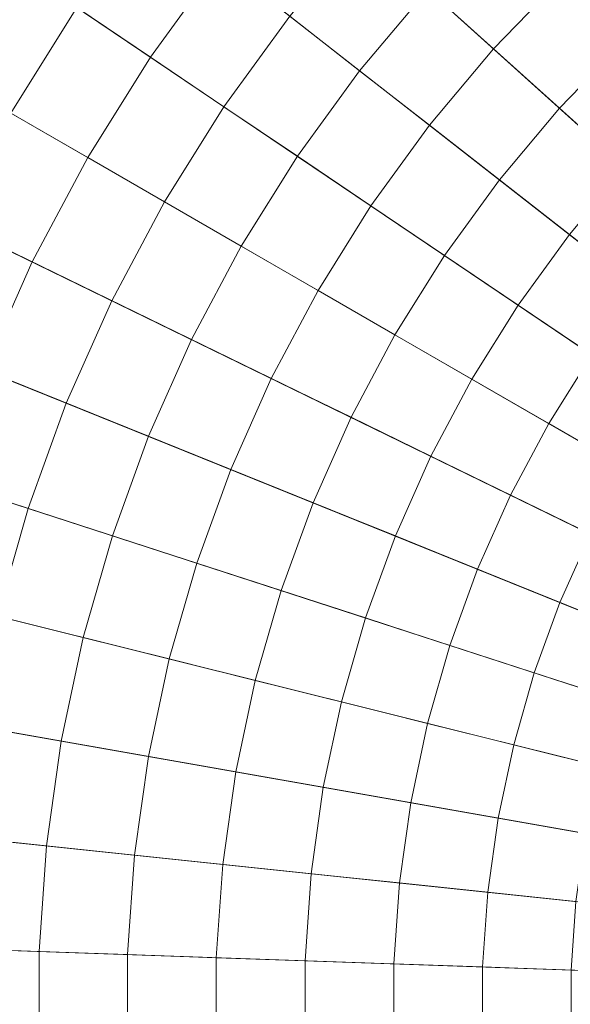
# Model space of a CAD drawing. Header units: centimetres. Extents: x -6.39 to 0.8, y 3.58 to 10.78.
# Tile 253 of 256: x -3.3 to -3.12, y 7.18 to 7.5. Entities that reach past the tile are written whole.
import ezdxf

# ---------------------------------------------------------------- set-up
doc = ezdxf.new("R2010")
doc.units = ezdxf.units.CM
doc.header["$LTSCALE"] = 2.54
doc.layers.add('Lucido design-1', color=7, linetype='Continuous')

# ---------------------------------------------------------------- blocks, each defined once
blk = doc.blocks.new('Gruppo-1')
at = {"color": 142, "linetype": 'Continuous', "lineweight": 9}
for points in [[(-3.48923, 7.89804, -14.60843), (-3.53768, 7.84785, -14.60843), (-2.79496, 7.1791, -14.60843), (-3.48923, 7.89804, -14.60843)], [(-2.79496, 7.1791, -13.70118), (-3.53768, 7.84785, -13.70118), (-3.48923, 7.89804, -13.70118), (-2.79496, 7.1791, -13.70118)], [(-3.53768, 7.84785, -14.60843), (-3.58253, 7.79442, -14.60843), (-2.79496, 7.1791, -14.60843), (-3.53768, 7.84785, -14.60843)], [(-2.79496, 7.1791, -13.70118), (-3.58253, 7.79442, -13.70118), (-3.53768, 7.84785, -13.70118), (-2.79496, 7.1791, -13.70118)], [(-3.58253, 7.79442, -14.60843), (-3.62353, 7.73798, -14.60843), (-2.79496, 7.1791, -14.60843), (-3.58253, 7.79442, -14.60843)], [(-2.79496, 7.1791, -13.70118), (-3.62353, 7.73798, -13.70118), (-3.58253, 7.79442, -13.70118), (-2.79496, 7.1791, -13.70118)], [(-3.62353, 7.73798, -14.60843), (-3.6605, 7.67882, -14.60843), (-2.79496, 7.1791, -14.60843), (-3.62353, 7.73798, -14.60843)], [(-2.79496, 7.1791, -13.70118), (-3.6605, 7.67882, -13.70118), (-3.62353, 7.73798, -13.70118), (-2.79496, 7.1791, -13.70118)], [(-3.6605, 7.67882, -14.60843), (-3.69325, 7.61723, -14.60843), (-2.79496, 7.1791, -14.60843), (-3.6605, 7.67882, -14.60843)], [(-2.79496, 7.1791, -13.70118), (-3.69325, 7.61723, -13.70118), (-3.6605, 7.67882, -13.70118), (-2.79496, 7.1791, -13.70118)], [(-3.69325, 7.61723, -14.60843), (-3.72162, 7.5535, -14.60843), (-2.79496, 7.1791, -14.60843), (-3.69325, 7.61723, -14.60843)], [(-2.79496, 7.1791, -13.70118), (-3.72162, 7.5535, -13.70118), (-3.69325, 7.61723, -13.70118), (-2.79496, 7.1791, -13.70118)], [(-3.72162, 7.5535, -14.60843), (-3.74548, 7.48794, -14.60843), (-2.79496, 7.1791, -14.60843), (-3.72162, 7.5535, -14.60843)], [(-2.79496, 7.1791, -13.70118), (-3.74548, 7.48794, -13.70118), (-3.72162, 7.5535, -13.70118), (-2.79496, 7.1791, -13.70118)], [(-3.74548, 7.48794, -14.60843), (-3.76471, 7.42089, -14.60843), (-2.79496, 7.1791, -14.60843), (-3.74548, 7.48794, -14.60843)], [(-2.79496, 7.1791, -13.70118), (-3.76471, 7.42089, -13.70118), (-3.74548, 7.48794, -13.70118), (-2.79496, 7.1791, -13.70118)], [(-3.76471, 7.42089, -14.60843), (-3.77921, 7.35265, -14.60843), (-2.79496, 7.1791, -14.60843), (-3.76471, 7.42089, -14.60843)], [(-2.79496, 7.1791, -13.70118), (-3.77921, 7.35265, -13.70118), (-3.76471, 7.42089, -13.70118), (-2.79496, 7.1791, -13.70118)], [(-3.77921, 7.35265, -14.60843), (-3.78892, 7.28357, -14.60843), (-2.79496, 7.1791, -14.60843), (-3.77921, 7.35265, -14.60843)], [(-2.79496, 7.1791, -13.70118), (-3.78892, 7.28357, -13.70118), (-3.77921, 7.35265, -13.70118), (-2.79496, 7.1791, -13.70118)], [(-3.78892, 7.28357, -14.60843), (-3.79379, 7.21398, -14.60843), (-2.79496, 7.1791, -14.60843), (-3.78892, 7.28357, -14.60843)], [(-2.79496, 7.1791, -13.70118), (-3.79379, 7.21398, -13.70118), (-3.78892, 7.28357, -13.70118), (-2.79496, 7.1791, -13.70118)], [(-3.79379, 7.21398, -14.60843), (-3.79379, 7.14422, -14.60843), (-2.79496, 7.1791, -14.60843), (-3.79379, 7.21398, -14.60843)], [(-2.79496, 7.1791, -13.70118), (-3.79379, 7.14422, -13.70118), (-3.79379, 7.21398, -13.70118), (-2.79496, 7.1791, -13.70118)]]:
    blk.add_polyline3d(points, dxfattribs=at)
for points in [[(-3.04599, 10.76896, -13.70234), (-3.29579, 10.74271, -13.70234), (-2.79526, 7.18124, -13.70234), (-2.79511, 7.18126, -13.70234)], [(-3.29579, 10.74271, -13.70234), (-3.54316, 10.69909, -13.70234), (-2.79541, 7.18122, -13.70234), (-2.79526, 7.18124, -13.70234)], [(-3.54316, 10.69909, -13.70234), (-3.78688, 10.63832, -13.70234), (-2.79556, 7.18118, -13.70234), (-2.79541, 7.18122, -13.70234)], [(-3.78688, 10.63832, -13.70234), (-4.02576, 10.5607, -13.70234), (-2.7957, 7.18113, -13.70234), (-2.79556, 7.18118, -13.70234)], [(-4.02576, 10.5607, -13.70234), (-4.25865, 10.46661, -13.70234), (-2.79584, 7.18108, -13.70234), (-2.7957, 7.18113, -13.70234)], [(-4.25865, 10.46661, -13.70234), (-4.48441, 10.3565, -13.70234), (-2.79597, 7.18101, -13.70234), (-2.79584, 7.18108, -13.70234)], [(-4.48441, 10.3565, -13.70234), (-4.70194, 10.23091, -13.70234), (-2.79611, 7.18094, -13.70234), (-2.79597, 7.18101, -13.70234)], [(-4.70194, 10.23091, -13.70234), (-4.91018, 10.09045, -13.70234), (-2.79623, 7.18085, -13.70234), (-2.79611, 7.18094, -13.70234)], [(-4.91018, 10.09045, -13.70234), (-5.10811, 9.93581, -13.70234), (-2.79635, 7.18076, -13.70234), (-2.79623, 7.18085, -13.70234)], [(-5.10811, 9.93581, -13.70234), (-5.29478, 9.76774, -13.70234), (-2.79646, 7.18066, -13.70234), (-2.79635, 7.18076, -13.70234)], [(-5.29478, 9.76774, -13.70234), (-5.46926, 9.58705, -13.70234), (-2.79657, 7.18055, -13.70234), (-2.79646, 7.18066, -13.70234)], [(-5.46926, 9.58705, -13.70234), (-5.63072, 9.39464, -13.70234), (-2.79666, 7.18043, -13.70234), (-2.79657, 7.18055, -13.70234)], [(-5.63072, 9.39464, -13.70234), (-5.77836, 9.19143, -13.70234), (-2.79675, 7.18031, -13.70234), (-2.79666, 7.18043, -13.70234)], [(-5.77836, 9.19143, -13.70234), (-5.91146, 8.97841, -13.70234), (-2.79683, 7.18018, -13.70234), (-2.79675, 7.18031, -13.70234)], [(-5.91146, 8.97841, -13.70234), (-6.02938, 8.75664, -13.70234), (-2.7969, 7.18005, -13.70234), (-2.79683, 7.18018, -13.70234)], [(-6.02938, 8.75664, -13.70234), (-6.13155, 8.52717, -13.70234), (-2.79696, 7.17991, -13.70234), (-2.7969, 7.18005, -13.70234)], [(-6.13155, 8.52717, -13.70234), (-6.21746, 8.29114, -13.70234), (-2.79702, 7.17977, -13.70234), (-2.79696, 7.17991, -13.70234)], [(-6.21746, 8.29114, -13.70234), (-6.28669, 8.04969, -13.70234), (-2.79706, 7.17962, -13.70234), (-2.79702, 7.17977, -13.70234)], [(-6.28669, 8.04969, -13.70234), (-6.33891, 7.804, -13.70234), (-2.79709, 7.17948, -13.70234), (-2.79706, 7.17962, -13.70234)], [(-6.33891, 7.804, -13.70234), (-6.37387, 7.55526, -13.70234), (-2.79711, 7.17933, -13.70234), (-2.79709, 7.17948, -13.70234)], [(-6.37387, 7.55526, -13.70234), (-6.39139, 7.30469, -13.70234), (-2.79712, 7.17918, -13.70234), (-2.79711, 7.17933, -13.70234)], [(-3.23281, 7.52119, -12.62129), (-3.2556, 7.48981, -12.62129), (-3.2797, 7.50606, -12.62383), (-3.25571, 7.53908, -12.62383)], [(-3.12033, 7.51604, -12.61426), (-3.14304, 7.49252, -12.61426), (-3.16466, 7.51198, -12.6165), (-3.14054, 7.53696, -12.6165)], [(-3.07733, 7.51562, -12.61211), (-3.10012, 7.4951, -12.61211), (-3.12033, 7.51604, -12.61426), (-3.09604, 7.53791, -12.61426)], [(-3.16466, 7.51198, -12.6165), (-3.18698, 7.48538, -12.6165), (-3.2099, 7.50329, -12.61884), (-3.18627, 7.53144, -12.61884)], [(-3.2797, 7.50606, -12.62383), (-3.30133, 7.47145, -12.62383), (-3.32649, 7.48598, -12.62648), (-3.30379, 7.52231, -12.62648)], [(-3.2099, 7.50329, -12.61884), (-3.2315, 7.47355, -12.61884), (-3.2556, 7.48981, -12.62129), (-3.23281, 7.52119, -12.62129)], [(-3.10012, 7.4951, -12.61211), (-3.12142, 7.47305, -12.61211), (-3.14304, 7.49252, -12.61426), (-3.12033, 7.51604, -12.61426)], [(-3.14304, 7.49252, -12.61426), (-3.16406, 7.46747, -12.61426), (-3.18698, 7.48538, -12.6165), (-3.16466, 7.51198, -12.6165)], [(-3.2556, 7.48981, -12.62129), (-3.27616, 7.45692, -12.62129), (-3.30133, 7.47145, -12.62383), (-3.2797, 7.50606, -12.62383)], [(-3.18698, 7.48538, -12.6165), (-3.20739, 7.45729, -12.6165), (-3.2315, 7.47355, -12.61884), (-3.2099, 7.50329, -12.61884)], [(-3.0799, 7.47417, -12.61007), (-3.09979, 7.45357, -12.61007), (-3.12142, 7.47305, -12.61211), (-3.10012, 7.4951, -12.61211)], [(-3.2315, 7.47355, -12.61884), (-3.25098, 7.44238, -12.61884), (-3.27616, 7.45692, -12.62129), (-3.2556, 7.48981, -12.62129)], [(-3.12142, 7.47305, -12.61211), (-3.14113, 7.44956, -12.61211), (-3.16406, 7.46747, -12.61426), (-3.14304, 7.49252, -12.61426)], [(-3.16406, 7.46747, -12.61426), (-3.18327, 7.44102, -12.61426), (-3.20739, 7.45729, -12.6165), (-3.18698, 7.48538, -12.6165)], [(-3.20739, 7.45729, -12.6165), (-3.22579, 7.42784, -12.6165), (-3.25098, 7.44238, -12.61884), (-3.2315, 7.47355, -12.61884)], [(-3.27616, 7.45692, -12.62129), (-3.29436, 7.42268, -12.62129), (-3.32049, 7.43542, -12.62383), (-3.30133, 7.47145, -12.62383)], [(-3.09979, 7.45357, -12.61007), (-3.11819, 7.43164, -12.61007), (-3.14113, 7.44956, -12.61211), (-3.12142, 7.47305, -12.61211)], [(-3.14113, 7.44956, -12.61211), (-3.15915, 7.42475, -12.61211), (-3.18327, 7.44102, -12.61426), (-3.16406, 7.46747, -12.61426)], [(-3.25098, 7.44238, -12.61884), (-3.26823, 7.40993, -12.61884), (-3.29436, 7.42268, -12.62129), (-3.27616, 7.45692, -12.62129)], [(-3.18327, 7.44102, -12.61426), (-3.2006, 7.4133, -12.61426), (-3.22579, 7.42784, -12.6165), (-3.20739, 7.45729, -12.6165)], [(-3.07816, 7.43409, -12.60813), (-3.09525, 7.41372, -12.60813), (-3.11819, 7.43164, -12.61007), (-3.09979, 7.45357, -12.61007)], [(-3.11819, 7.43164, -12.61007), (-3.13502, 7.40848, -12.61007), (-3.15915, 7.42475, -12.61211), (-3.14113, 7.44956, -12.61211)], [(-3.22579, 7.42784, -12.6165), (-3.24209, 7.39718, -12.6165), (-3.26823, 7.40993, -12.61884), (-3.25098, 7.44238, -12.61884)], [(-3.15915, 7.42475, -12.61211), (-3.1754, 7.39875, -12.61211), (-3.2006, 7.4133, -12.61426), (-3.18327, 7.44102, -12.61426)], [(-3.29436, 7.42268, -12.62129), (-3.31014, 7.38725, -12.62129), (-3.33709, 7.39814, -12.62383), (-3.32049, 7.43542, -12.62383)], [(-3.09525, 7.41372, -12.60813), (-3.11089, 7.3922, -12.60813), (-3.13502, 7.40848, -12.61007), (-3.11819, 7.43164, -12.61007)], [(-3.2006, 7.4133, -12.61426), (-3.21595, 7.38443, -12.61426), (-3.24209, 7.39718, -12.6165), (-3.22579, 7.42784, -12.6165)], [(-3.26823, 7.40993, -12.61884), (-3.28318, 7.37636, -12.61884), (-3.31014, 7.38725, -12.62129), (-3.29436, 7.42268, -12.62129)], [(-3.13502, 7.40848, -12.61007), (-3.1502, 7.3842, -12.61007), (-3.1754, 7.39875, -12.61211), (-3.15915, 7.42475, -12.61211)], [(-3.1754, 7.39875, -12.61211), (-3.1898, 7.37168, -12.61211), (-3.21595, 7.38443, -12.61426), (-3.2006, 7.4133, -12.61426)], [(-3.24209, 7.39718, -12.6165), (-3.25622, 7.36546, -12.6165), (-3.28318, 7.37636, -12.61884), (-3.26823, 7.40993, -12.61884)], [(-3.11089, 7.3922, -12.60813), (-3.12498, 7.36964, -12.60813), (-3.1502, 7.3842, -12.61007), (-3.13502, 7.40848, -12.61007)], [(-3.21595, 7.38443, -12.61426), (-3.22925, 7.35456, -12.61426), (-3.25622, 7.36546, -12.6165), (-3.24209, 7.39718, -12.6165)], [(-3.1502, 7.3842, -12.61007), (-3.16364, 7.35892, -12.61007), (-3.1898, 7.37168, -12.61211), (-3.1754, 7.39875, -12.61211)], [(-3.08675, 7.37592, -12.60629), (-3.09977, 7.35508, -12.60629), (-3.12498, 7.36964, -12.60813), (-3.11089, 7.3922, -12.60813)], [(-3.28318, 7.37636, -12.61884), (-3.29575, 7.34182, -12.61884), (-3.3234, 7.3508, -12.62129), (-3.31014, 7.38725, -12.62129)], [(-3.1898, 7.37168, -12.61211), (-3.20227, 7.34366, -12.61211), (-3.22925, 7.35456, -12.61426), (-3.21595, 7.38443, -12.61426)], [(-3.12498, 7.36964, -12.60813), (-3.13747, 7.34616, -12.60813), (-3.16364, 7.35892, -12.61007), (-3.1502, 7.3842, -12.61007)], [(-3.25622, 7.36546, -12.6165), (-3.26809, 7.33283, -12.6165), (-3.29575, 7.34182, -12.61884), (-3.28318, 7.37636, -12.61884)], [(-3.16364, 7.35892, -12.61007), (-3.17528, 7.33276, -12.61007), (-3.20227, 7.34366, -12.61211), (-3.1898, 7.37168, -12.61211)], [(-3.09977, 7.35508, -12.60629), (-3.1113, 7.33339, -12.60629), (-3.13747, 7.34616, -12.60813), (-3.12498, 7.36964, -12.60813)], [(-3.22925, 7.35456, -12.61426), (-3.24043, 7.32384, -12.61426), (-3.26809, 7.33283, -12.6165), (-3.25622, 7.36546, -12.6165)], [(-3.13747, 7.34616, -12.60813), (-3.14829, 7.32186, -12.60813), (-3.17528, 7.33276, -12.61007), (-3.16364, 7.35892, -12.61007)], [(-3.20227, 7.34366, -12.61211), (-3.21275, 7.31485, -12.61211), (-3.24043, 7.32384, -12.61426), (-3.22925, 7.35456, -12.61426)], [(-3.29575, 7.34182, -12.61884), (-3.30588, 7.30649, -12.61884), (-3.33409, 7.31352, -12.62129), (-3.3234, 7.3508, -12.62129)], [(-3.1113, 7.33339, -12.60629), (-3.12129, 7.31095, -12.60629), (-3.14829, 7.32186, -12.60813), (-3.13747, 7.34616, -12.60813)], [(-3.26809, 7.33283, -12.6165), (-3.27766, 7.29945, -12.6165), (-3.30588, 7.30649, -12.61884), (-3.29575, 7.34182, -12.61884)], [(-3.17528, 7.33276, -12.61007), (-3.18507, 7.30586, -12.61007), (-3.21275, 7.31485, -12.61211), (-3.20227, 7.34366, -12.61211)], [(-3.24043, 7.32384, -12.61426), (-3.24944, 7.29242, -12.61426), (-3.27766, 7.29945, -12.6165), (-3.26809, 7.33283, -12.6165)], [(-3.14829, 7.32186, -12.60813), (-3.15739, 7.29686, -12.60813), (-3.18507, 7.30586, -12.61007), (-3.17528, 7.33276, -12.61007)], [(-3.08512, 7.32062, -12.60456), (-3.09429, 7.30004, -12.60456), (-3.12129, 7.31095, -12.60629), (-3.1113, 7.33339, -12.60629)], [(-3.21275, 7.31485, -12.61211), (-3.22121, 7.28538, -12.61211), (-3.24944, 7.29242, -12.61426), (-3.24043, 7.32384, -12.61426)], [(-3.12129, 7.31095, -12.60629), (-3.1297, 7.28786, -12.60629), (-3.15739, 7.29686, -12.60813), (-3.14829, 7.32186, -12.60813)], [(-3.18507, 7.30586, -12.61007), (-3.19297, 7.27834, -12.61007), (-3.22121, 7.28538, -12.61211), (-3.21275, 7.31485, -12.61211)], [(-3.09429, 7.30004, -12.60456), (-3.102, 7.27886, -12.60456), (-3.1297, 7.28786, -12.60629), (-3.12129, 7.31095, -12.60629)], [(-3.27766, 7.29945, -12.6165), (-3.28488, 7.26549, -12.6165), (-3.31352, 7.27054, -12.61884), (-3.30588, 7.30649, -12.61884)], [(-3.15739, 7.29686, -12.60813), (-3.16472, 7.27129, -12.60813), (-3.19297, 7.27834, -12.61007), (-3.18507, 7.30586, -12.61007)], [(-6.39139, 7.30469, -13.70234), (-6.39139, 7.05351, -13.70234), (-2.79712, 7.17903, -13.70234), (-2.79712, 7.17918, -13.70234)], [(-3.24944, 7.29242, -12.61426), (-3.25624, 7.26044, -12.61426), (-3.28488, 7.26549, -12.6165), (-3.27766, 7.29945, -12.6165)], [(-3.1297, 7.28786, -12.60629), (-3.13647, 7.26425, -12.60629), (-3.16472, 7.27129, -12.60813), (-3.15739, 7.29686, -12.60813)], [(-3.22121, 7.28538, -12.61211), (-3.22758, 7.25538, -12.61211), (-3.25624, 7.26044, -12.61426), (-3.24944, 7.29242, -12.61426)], [(-3.102, 7.27886, -12.60456), (-3.10821, 7.2572, -12.60456), (-3.13647, 7.26425, -12.60629), (-3.1297, 7.28786, -12.60629)], [(-3.19297, 7.27834, -12.61007), (-3.19892, 7.25033, -12.61007), (-3.22758, 7.25538, -12.61211), (-3.22121, 7.28538, -12.61211)], [(-3.16472, 7.27129, -12.60813), (-3.17025, 7.24528, -12.60813), (-3.19892, 7.25033, -12.61007), (-3.19297, 7.27834, -12.61007)], [(-3.28488, 7.26549, -12.6165), (-3.28972, 7.2311, -12.6165), (-3.31864, 7.23414, -12.61884), (-3.31352, 7.27054, -12.61884)], [(-3.13647, 7.26425, -12.60629), (-3.14157, 7.24022, -12.60629), (-3.17025, 7.24528, -12.60813), (-3.16472, 7.27129, -12.60813)], [(-3.25624, 7.26044, -12.61426), (-3.26079, 7.22806, -12.61426), (-3.28972, 7.2311, -12.6165), (-3.28488, 7.26549, -12.6165)], [(-3.10821, 7.2572, -12.60456), (-3.11289, 7.23516, -12.60456), (-3.14157, 7.24022, -12.60629), (-3.13647, 7.26425, -12.60629)], [(-3.22758, 7.25538, -12.61211), (-3.23185, 7.22502, -12.61211), (-3.26079, 7.22806, -12.61426), (-3.25624, 7.26044, -12.61426)], [(-3.19892, 7.25033, -12.61007), (-3.2029, 7.22198, -12.61007), (-3.23185, 7.22502, -12.61211), (-3.22758, 7.25538, -12.61211)], [(-3.17025, 7.24528, -12.60813), (-3.17395, 7.21894, -12.60813), (-3.2029, 7.22198, -12.61007), (-3.19892, 7.25033, -12.61007)], [(-3.14157, 7.24022, -12.60629), (-3.14499, 7.21589, -12.60629), (-3.17395, 7.21894, -12.60813), (-3.17025, 7.24528, -12.60813)], [(-3.11289, 7.23516, -12.60456), (-3.11603, 7.21285, -12.60456), (-3.14499, 7.21589, -12.60629), (-3.14157, 7.24022, -12.60629)], [(-3.28972, 7.2311, -12.6165), (-3.29214, 7.19646, -12.6165), (-3.3212, 7.19748, -12.61884), (-3.31864, 7.23414, -12.61884)], [(-3.26079, 7.22806, -12.61426), (-3.26307, 7.19545, -12.61426), (-3.29214, 7.19646, -12.6165), (-3.28972, 7.2311, -12.6165)], [(-3.23185, 7.22502, -12.61211), (-3.23399, 7.19443, -12.61211), (-3.26307, 7.19545, -12.61426), (-3.26079, 7.22806, -12.61426)], [(-3.2029, 7.22198, -12.61007), (-3.2049, 7.19342, -12.61007), (-3.23399, 7.19443, -12.61211), (-3.23185, 7.22502, -12.61211)], [(-3.17395, 7.21894, -12.60813), (-3.17581, 7.1924, -12.60813), (-3.2049, 7.19342, -12.61007), (-3.2029, 7.22198, -12.61007)], [(-3.14499, 7.21589, -12.60629), (-3.14671, 7.19139, -12.60629), (-3.17581, 7.1924, -12.60813), (-3.17395, 7.21894, -12.60813)], [(-3.11603, 7.21285, -12.60456), (-3.1176, 7.19037, -12.60456), (-3.14671, 7.19139, -12.60629), (-3.14499, 7.21589, -12.60629)], [(-3.29214, 7.19646, -12.6165), (-3.29214, 7.16174, -12.6165), (-3.3212, 7.16073, -12.61884), (-3.3212, 7.19748, -12.61884)], [(-3.26307, 7.19545, -12.61426), (-3.26307, 7.16276, -12.61426), (-3.29214, 7.16174, -12.6165), (-3.29214, 7.19646, -12.6165)], [(-3.23399, 7.19443, -12.61211), (-3.23399, 7.16377, -12.61211), (-3.26307, 7.16276, -12.61426), (-3.26307, 7.19545, -12.61426)], [(-3.2049, 7.19342, -12.61007), (-3.2049, 7.16479, -12.61007), (-3.23399, 7.16377, -12.61211), (-3.23399, 7.19443, -12.61211)], [(-3.17581, 7.1924, -12.60813), (-3.17581, 7.1658, -12.60813), (-3.2049, 7.16479, -12.61007), (-3.2049, 7.19342, -12.61007)], [(-3.14671, 7.19139, -12.60629), (-3.14671, 7.16682, -12.60629), (-3.17581, 7.1658, -12.60813), (-3.17581, 7.1924, -12.60813)], [(-3.1176, 7.19037, -12.60456), (-3.1176, 7.16783, -12.60456), (-3.14671, 7.16682, -12.60629), (-3.14671, 7.19139, -12.60629)]]:
    blk.add_3dface(points, dxfattribs=at)

msp = doc.modelspace()

# ---------------------------------------------------------------- block references
at = {"layer": 'Lucido design-1', "color": 7}
msp.add_blockref('Gruppo-1', (0, 0), dxfattribs=at)

doc.saveas('drawing.dxf')
